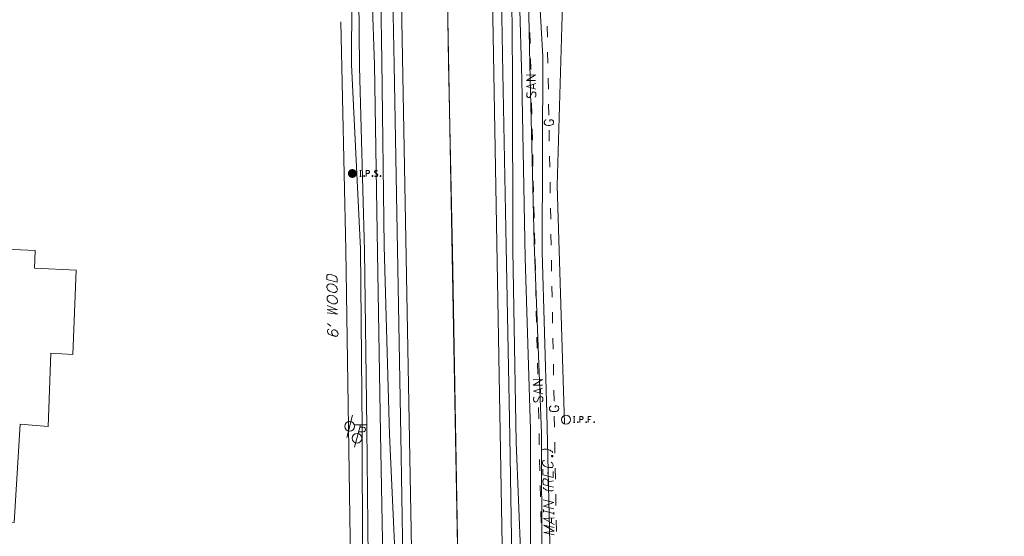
# Model space of a CAD drawing. Extents: x 2286160 to 2289356, y 637815 to 640647.
# Tile 33 of 52: x 2287252 to 2287517, y 639635 to 639774. Entities that reach past the tile are written whole.
import ezdxf

# ---------------------------------------------------------------- set-up
doc = ezdxf.new("R2010")
doc.units = 0
doc.header["$LTSCALE"] = 20
doc.header["$MEASUREMENT"] = 0
for name, pattern in [('DGN Style 2', [64.834538, 38.900723, -25.933815]), ('DGN Style 3', [90.768354, 64.834538, -25.933815]), ('DGN Style 4', [103.800096, 51.867631, -25.933815, 0.064835, -25.933815])]:
    doc.linetypes.add(name, pattern=pattern)
for name, color, linetype, lineweight, true_color in [('BD_X_Building', 7, 'Continuous', 0, 0xff9ebf), ('RD_X_Fence', 7, 'fenceex', 0, 0xff1493), ('SV_X_Toe_of_Slope', 7, 'DGN Style 2', 0, 0xa854e0), ('SV_X_Top_of_Bank', 7, 'DGN Style 2', 0, 0x548754)]:
    doc.layers.add(name, color=color, linetype=linetype, lineweight=lineweight, true_color=true_color)
for name, color, linetype, lineweight in [('PM_X_CL_Double_Solid', 2, 'Continuous', 0), ('PM_X_Edge_Line', 2, 'Continuous', 0), ('PV_X_COP', 4, 'DGN Style 4', 0), ('PV_X_EOP', 7, 'DGN Style 3', 0), ('RD_X_Text', 7, 'Continuous', 0), ('SV_P_Mon_Cells_Set', 7, 'Continuous', 0), ('SV_X_Mon_Cells_Found', 7, 'Continuous', 0), ('UT_X_Gas', 2, 'Continuous', 0), ('UT_X_Gas_Text', 7, 'Continuous', 0), ('UT_X_Misc_Cells', 7, 'Continuous', 0), ('UT_X_Sanitary_Line', 3, 'Continuous', 0), ('UT_X_Unknown_Cells', 7, 'Continuous', 0), ('VG_X_Tree_Line_Rt', 3, 'treert', 0)]:
    doc.layers.add(name, color=color, linetype=linetype, lineweight=lineweight)
doc.linetypes.add('fenceex', pattern='A,0.85,-0.075,[4,dgnlstyle-ODOT_Linestyles.shx,S=0.000793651,R=0,X=0,Y=0],-0.075', length=1)
doc.linetypes.add('treert', pattern='A,-0.15,[6,dgnlstyle-ODOT_Linestyles.shx,S=0.002381,R=180,X=0,Y=0],-0.15', length=0.3)

# ---------------------------------------------------------------- blocks, each defined once
blk = doc.blocks.new('*U1868')
at = {"layer": 'UT_X_Gas_Text'}
blk.add_line((2287395.61, 639640.14), (2287395.63, 639638.84), dxfattribs=at)
at = {"layer": 'UT_X_Gas_Text', "flags": 128}
blk.add_lwpolyline([(2287396.3, 639638.45), (2287393.47, 639640.04), (2287396.27, 639640.19)], dxfattribs=at)
blk = doc.blocks.new('*U1869')
at = {"layer": 'UT_X_Gas_Text'}
for p, q in [((2287393.44, 639641.78), (2287393.43, 639642.48)), ((2287396.24, 639641.43), (2287393.43, 639642.13)), ((2287396.25, 639641.08), (2287396.24, 639641.78))]:
    blk.add_line(p, q, dxfattribs=at)
blk = doc.blocks.new('*U1870')
at = {"layer": 'UT_X_Gas_Text'}
blk.add_line((2287394.66, 639649.89), (2287396.09, 639650.16), dxfattribs=at)
at = {"layer": 'UT_X_Gas_Text', "flags": 128}
blk.add_lwpolyline([(2287396.12, 639648.5), (2287393.31, 639649.2), (2287393.29, 639650.26), (2287393.31, 639650.37), (2287393.35, 639650.51), (2287393.4, 639650.57), (2287393.44, 639650.62), (2287393.55, 639650.69), (2287393.66, 639650.71), (2287393.77, 639650.71), (2287393.94, 639650.69), (2287394.1, 639650.65), (2287394.19, 639650.61), (2287394.32, 639650.52), (2287394.48, 639650.42), (2287394.55, 639650.31), (2287394.59, 639650.22), (2287394.62, 639650.18), (2287394.64, 639650.11), (2287394.66, 639649.89), (2287394.68, 639648.85)], dxfattribs=at)
blk = doc.blocks.new('*U1871')
at = {"layer": 'UT_X_Gas_Text'}
blk.add_line((2287394.66, 639651.41), (2287394.64, 639652.49), dxfattribs=at)
at = {"layer": 'UT_X_Gas_Text', "flags": 128}
blk.add_lwpolyline([(2287393.24, 639653.28), (2287393.26, 639651.76), (2287396.08, 639651.06), (2287396.05, 639652.69)], dxfattribs=at)

msp = doc.modelspace()

# ---------------------------------------------------------------- hatches: boundary and pattern name
at = {"layer": 'SV_P_Mon_Cells_Set'}
h = msp.add_hatch(color=256, dxfattribs=at)
edge = h.paths.add_edge_path()
edge.add_arc((2287341.99, 639732.88), 1.2, 0, 360)

# ---------------------------------------------------------------- linework, layer by layer
at = {"layer": 'BD_X_Building', "flags": 128}
msp.add_lwpolyline([(2287222.23, 639640.82), (2287223.67, 639667.96), (2287218.59, 639667.88), (2287219.26, 639685.34), (2287229.37, 639693.79), (2287214.54, 639694.49), (2287215.46, 639714.04), (2287256.68, 639712.11), (2287256.46, 639707.39), (2287267.64, 639706.89), (2287266.74, 639684.2), (2287260.86, 639684.51), (2287260.12, 639664.76), (2287252.57, 639665.41), (2287250.98, 639638.97), (2287222.23, 639640.82)], close=True, dxfattribs=at)
at = {"layer": 'PM_X_CL_Double_Solid', "flags": 128}
msp.add_lwpolyline([(2287358.67, 640261.07), (2287365.23, 639903.56), (2287366.44, 639843.11), (2287377.09, 639260.35)], dxfattribs=at)
at = {"layer": 'PM_X_Edge_Line', "flags": 128}
for points in [[(2287364.86, 639262.14), (2287364.28, 639283.72), (2287358.29, 639612.31), (2287354.13, 639837.6)], [(2287388.91, 639260.46), (2287388.83, 639261.46), (2287388.41, 639284.16), (2287382.69, 639612.6), (2287378.69, 639836.04)]]:
    msp.add_lwpolyline(points, dxfattribs=at)
at = {"layer": 'PV_X_COP', "flags": 128}
msp.add_lwpolyline([(2287370.62, 639611.98), (2287369.87, 639660.53), (2287368.95, 639711.84), (2287367.91, 639762.54), (2287367.06, 639811.59), (2287366.06, 639860.32), (2287365.16, 639910.53), (2287364.12, 639961.58), (2287363.18, 640010.24), (2287362.19, 640058.48), (2287361.34, 640110.11), (2287360.31, 640159.04), (2287359.43, 640210.92), (2287358.64, 640259.64), (2287358.5, 640275.76), (2287357.35, 640335.02)], dxfattribs=at)
at = {"layer": 'PV_X_EOP', "flags": 128}
for points in [[(2287385.25, 639612.29), (2287384.37, 639662.14), (2287383.43, 639713.18), (2287383.36, 639713.32), (2287382.49, 639759.97), (2287381.63, 639811.67), (2287381.26, 639835.59), (2287392.81, 639846.6), (2287396.72, 639848.61), (2287406.77, 639851.45), (2287456.97, 639852.8), (2287517.44, 639854.21)], [(2287351.59, 639839.25), (2287352.24, 639811.84), (2287353.27, 639762.1), (2287354.12, 639712.32), (2287355.07, 639662.33), (2287355.9, 639612.32)]]:
    msp.add_lwpolyline(points, dxfattribs=at)
at = {"layer": 'RD_X_Fence', "flags": 128}
msp.add_lwpolyline([(2287327.16, 639528.34), (2287342.9, 639533.41), (2287342.21, 639582.07), (2287341.7, 639616.83), (2287340.26, 639712.37), (2287338.86, 639773.67)], dxfattribs=at)
at = {"layer": 'RD_X_Text'}
msp.add_line((2287335.29, 639692.48), (2287336.23, 639691.81), dxfattribs=at)
at = {"layer": 'RD_X_Text', "flags": 128}
for points in [[(2287335.12, 639704.32), (2287335.1, 639705.29), (2287335.12, 639705.37), (2287335.16, 639705.46), (2287335.21, 639705.53), (2287335.29, 639705.6), (2287335.36, 639705.64), (2287335.45, 639705.69), (2287335.8, 639705.76), (2287336.11, 639705.72), (2287336.42, 639705.64), (2287336.57, 639705.6), (2287336.77, 639705.53), (2287337.17, 639705.38), (2287337.44, 639705.23), (2287337.53, 639705.17), (2287337.71, 639704.95), (2287337.84, 639704.78), (2287337.86, 639704.73), (2287337.89, 639704.67), (2287337.91, 639704.58), (2287337.93, 639703.61), (2287335.12, 639704.32)], [(2287335.17, 639702.13), (2287335.19, 639702.07), (2287335.22, 639701.98), (2287335.29, 639701.85), (2287335.35, 639701.72), (2287335.44, 639701.59), (2287335.64, 639701.39), (2287335.87, 639701.22), (2287336.09, 639701.09), (2287336.58, 639700.9), (2287336.89, 639700.84), (2287337.11, 639700.84), (2287337.28, 639700.87), (2287337.37, 639700.89), (2287337.48, 639700.93), (2287337.59, 639701), (2287337.66, 639701.05), (2287337.72, 639701.09), (2287337.79, 639701.16), (2287337.85, 639701.25), (2287337.94, 639701.43), (2287337.96, 639701.54), (2287337.95, 639701.76), (2287337.91, 639701.96), (2287337.86, 639702.06), (2287337.79, 639702.2), (2287337.7, 639702.35), (2287337.64, 639702.44), (2287337.48, 639702.59), (2287337.34, 639702.7), (2287337.21, 639702.8), (2287337.05, 639702.91), (2287336.88, 639703), (2287336.7, 639703.06), (2287336.5, 639703.12), (2287336.1, 639703.16), (2287335.93, 639703.14), (2287335.71, 639703.09), (2287335.42, 639702.95), (2287335.27, 639702.8), (2287335.21, 639702.69), (2287335.16, 639702.58), (2287335.14, 639702.44), (2287335.15, 639702.29), (2287335.17, 639702.13)], [(2287335.22, 639699.07), (2287335.24, 639699), (2287335.26, 639698.92), (2287335.33, 639698.78), (2287335.4, 639698.65), (2287335.49, 639698.52), (2287335.69, 639698.33), (2287335.91, 639698.15), (2287336.14, 639698.03), (2287336.62, 639697.83), (2287336.93, 639697.77), (2287337.15, 639697.78), (2287337.33, 639697.8), (2287337.42, 639697.82), (2287337.53, 639697.87), (2287337.64, 639697.94), (2287337.7, 639697.98), (2287337.77, 639698.03), (2287337.83, 639698.1), (2287337.9, 639698.18), (2287337.98, 639698.36), (2287338, 639698.47), (2287338, 639698.69), (2287337.95, 639698.89), (2287337.91, 639699), (2287337.84, 639699.13), (2287337.75, 639699.28), (2287337.68, 639699.37), (2287337.53, 639699.52), (2287337.39, 639699.63), (2287337.26, 639699.74), (2287337.1, 639699.85), (2287336.92, 639699.93), (2287336.75, 639700), (2287336.55, 639700.06), (2287336.15, 639700.1), (2287335.97, 639700.07), (2287335.75, 639700.03), (2287335.47, 639699.89), (2287335.32, 639699.73), (2287335.25, 639699.62), (2287335.21, 639699.51), (2287335.19, 639699.38), (2287335.19, 639699.22), (2287335.22, 639699.07)], [(2287335.25, 639695.34), (2287338.06, 639695.06), (2287335.24, 639696.31), (2287338.04, 639696.16), (2287335.22, 639697.31)], [(2287335.71, 639690.99), (2287335.6, 639690.94), (2287335.43, 639690.78), (2287335.34, 639690.63), (2287335.32, 639690.5), (2287335.33, 639690.34), (2287335.37, 639690.12), (2287335.53, 639689.84), (2287335.71, 639689.64), (2287335.91, 639689.51), (2287336.29, 639689.38), (2287336.84, 639689.2), (2287337.26, 639689.09), (2287337.42, 639689.07), (2287337.55, 639689.05), (2287337.7, 639689.08), (2287337.86, 639689.14), (2287337.92, 639689.21), (2287338.01, 639689.32), (2287338.1, 639689.48), (2287338.14, 639689.68), (2287338.14, 639689.79), (2287338.11, 639689.9), (2287338.07, 639690.03), (2287337.97, 639690.18), (2287337.79, 639690.44), (2287337.59, 639690.62), (2287337.42, 639690.72), (2287337.28, 639690.77), (2287337.17, 639690.79), (2287336.91, 639690.78), (2287336.73, 639690.71), (2287336.6, 639690.62), (2287336.52, 639690.49), (2287336.45, 639690.29), (2287336.43, 639690.14), (2287336.46, 639689.96), (2287336.5, 639689.81), (2287336.62, 639689.57), (2287336.75, 639689.41), (2287336.89, 639689.28), (2287337.06, 639689.18), (2287337.2, 639689.11)]]:
    msp.add_lwpolyline(points, dxfattribs=at)
at = {"layer": 'SV_P_Mon_Cells_Set', "flags": 128}
for points in [[(2287344.01, 639733.68), (2287344.36, 639733.68)], [(2287344.18, 639732.08), (2287344.18, 639733.68)], [(2287345.75, 639732.08), (2287345.75, 639733.68), (2287346.28, 639733.68), (2287346.33, 639733.67), (2287346.41, 639733.64), (2287346.44, 639733.62), (2287346.48, 639733.59), (2287346.52, 639733.53), (2287346.55, 639733.47), (2287346.57, 639733.37), (2287346.57, 639733.22), (2287346.56, 639733.17), (2287346.54, 639733.09), (2287346.5, 639733), (2287346.45, 639732.96), (2287346.42, 639732.94), (2287346.36, 639732.91), (2287346.28, 639732.9), (2287345.75, 639732.9)], [(2287348.76, 639733.57), (2287348.73, 639733.59), (2287348.7, 639733.62), (2287348.6, 639733.66), (2287348.48, 639733.68), (2287348.39, 639733.68), (2287348.36, 639733.68), (2287348.22, 639733.64), (2287348.1, 639733.57), (2287348.02, 639733.47), (2287348, 639733.37), (2287348, 639733.29), (2287348.02, 639733.19), (2287348.11, 639733.1), (2287348.71, 639732.72), (2287348.77, 639732.67), (2287348.79, 639732.62), (2287348.81, 639732.55), (2287348.81, 639732.47), (2287348.8, 639732.4), (2287348.79, 639732.35), (2287348.77, 639732.28), (2287348.75, 639732.23), (2287348.72, 639732.2), (2287348.69, 639732.16), (2287348.66, 639732.13), (2287348.61, 639732.11), (2287348.58, 639732.09), (2287348.48, 639732.08), (2287348.33, 639732.08), (2287348.23, 639732.11), (2287348.08, 639732.2), (2287348, 639732.27)], [(2287344.01, 639732.08), (2287344.36, 639732.08)], [(2287345.14, 639732.3), (2287345.2, 639732.3), (2287345.23, 639732.27), (2287345.26, 639732.22), (2287345.26, 639732.16), (2287345.23, 639732.11), (2287345.2, 639732.08), (2287345.14, 639732.08), (2287345.11, 639732.11), (2287345.08, 639732.16), (2287345.08, 639732.22), (2287345.11, 639732.27), (2287345.14, 639732.3)], [(2287347.39, 639732.3), (2287347.45, 639732.3), (2287347.48, 639732.27), (2287347.51, 639732.22), (2287347.51, 639732.16), (2287347.48, 639732.11), (2287347.45, 639732.08), (2287347.39, 639732.08), (2287347.36, 639732.11), (2287347.32, 639732.16), (2287347.32, 639732.22), (2287347.36, 639732.27), (2287347.39, 639732.3)], [(2287349.57, 639732.3), (2287349.63, 639732.3), (2287349.66, 639732.27), (2287349.69, 639732.22), (2287349.69, 639732.16), (2287349.66, 639732.11), (2287349.63, 639732.08), (2287349.57, 639732.08), (2287349.54, 639732.11), (2287349.51, 639732.16), (2287349.51, 639732.22), (2287349.54, 639732.27), (2287349.57, 639732.3)]]:
    msp.add_lwpolyline(points, dxfattribs=at)
at = {"layer": 'SV_X_Mon_Cells_Found', "flags": 128}
for points in [[(2287401.5, 639667.45), (2287401.86, 639667.45)], [(2287401.68, 639665.85), (2287401.68, 639667.45)], [(2287403.25, 639665.85), (2287403.25, 639667.45), (2287403.77, 639667.45), (2287403.83, 639667.44), (2287403.91, 639667.42), (2287403.94, 639667.39), (2287403.97, 639667.36), (2287404.02, 639667.3), (2287404.05, 639667.24), (2287404.07, 639667.14), (2287404.07, 639666.99), (2287404.06, 639666.94), (2287404.04, 639666.86), (2287403.99, 639666.77), (2287403.95, 639666.73), (2287403.92, 639666.71), (2287403.86, 639666.68), (2287403.77, 639666.67), (2287403.25, 639666.67)], [(2287406.25, 639667.45), (2287405.49, 639667.45), (2287405.49, 639665.85)], [(2287405.49, 639666.67), (2287406.03, 639666.67)], [(2287401.5, 639665.85), (2287401.86, 639665.85)], [(2287402.64, 639666.07), (2287402.69, 639666.07), (2287402.73, 639666.04), (2287402.76, 639665.99), (2287402.76, 639665.93), (2287402.73, 639665.88), (2287402.69, 639665.85), (2287402.64, 639665.85), (2287402.61, 639665.88), (2287402.57, 639665.93), (2287402.57, 639665.99), (2287402.61, 639666.04), (2287402.64, 639666.07)], [(2287404.89, 639666.07), (2287404.94, 639666.07), (2287404.98, 639666.04), (2287405.01, 639665.99), (2287405.01, 639665.93), (2287404.98, 639665.88), (2287404.94, 639665.85), (2287404.89, 639665.85), (2287404.85, 639665.88), (2287404.82, 639665.93), (2287404.82, 639665.99), (2287404.85, 639666.04), (2287404.89, 639666.07)], [(2287407.04, 639666.07), (2287407.09, 639666.07), (2287407.13, 639666.04), (2287407.16, 639665.99), (2287407.16, 639665.93), (2287407.13, 639665.88), (2287407.09, 639665.85), (2287407.04, 639665.85), (2287407, 639665.88), (2287406.97, 639665.93), (2287406.97, 639665.99), (2287407, 639666.04), (2287407.04, 639666.07)]]:
    msp.add_lwpolyline(points, dxfattribs=at)
at = {"layer": 'SV_X_Mon_Cells_Found'}
msp.add_circle((2287399.49, 639666.65), 1.2, dxfattribs=at)
at = {"layer": 'SV_X_Toe_of_Slope', "flags": 128}
for points in [[(2287346.42, 639612.34), (2287345.85, 639664.5), (2287345.3, 639712.07), (2287343.96, 639761.57), (2287343.32, 639810.96), (2287342.63, 639834.82), (2287344.94, 639840.45), (2287348.02, 639838.14)], [(2287348.28, 639831.82), (2287346.17, 639813.35), (2287347.93, 639762.12), (2287348.78, 639711.66), (2287349.56, 639662.9), (2287350.55, 639613.04)], [(2287389.89, 639610.94), (2287389.92, 639663.88), (2287388.52, 639710.22), (2287387.6, 639758.15), (2287386.24, 639808.66), (2287385.31, 639831.46)], [(2287390, 639832.66), (2287388.88, 639827.61), (2287388.79, 639806.53), (2287389.76, 639762.29), (2287390.95, 639714.29), (2287392.94, 639662.87), (2287393.05, 639611.14)]]:
    msp.add_lwpolyline(points, dxfattribs=at)
at = {"layer": 'SV_X_Top_of_Bank', "flags": 128}
for points in [[(2287343.79, 639842.95), (2287341.42, 639838.92), (2287341.88, 639811.24), (2287341.78, 639762.21), (2287344.21, 639712.59), (2287344.62, 639663.86), (2287344.8, 639612.77)], [(2287354.3, 639612.48), (2287351.99, 639662.6), (2287350.6, 639713.31), (2287349.94, 639763.2), (2287349.23, 639812.9), (2287349.61, 639831.39)], [(2287388.09, 639610.8), (2287386.06, 639660.57), (2287385.19, 639712.12), (2287385.08, 639759.59), (2287384.62, 639807.37), (2287383.91, 639825.98), (2287382.98, 639831.68)], [(2287393.57, 639832.04), (2287390.72, 639826.94), (2287390.5, 639812.72), (2287393.24, 639764.34), (2287393.06, 639711.77), (2287394.32, 639668.35), (2287395.6, 639610.89)]]:
    msp.add_lwpolyline(points, dxfattribs=at)
at = {"layer": 'UT_X_Gas'}
for p, q in [((2287394.48, 639769.56), (2287394.43, 639772.56)), ((2287394.61, 639762.56), (2287394.55, 639765.56)), ((2287394.74, 639755.56), (2287394.68, 639758.56)), ((2287394.86, 639748.56), (2287394.81, 639751.56)), ((2287394.99, 639741.57), (2287394.94, 639744.56)), ((2287395.12, 639734.57), (2287395.06, 639737.57)), ((2287395.25, 639727.57), (2287395.19, 639730.57)), ((2287395.38, 639720.57), (2287395.32, 639723.57)), ((2287395.5, 639713.57), (2287395.45, 639716.57)), ((2287395.63, 639706.57), (2287395.58, 639709.57)), ((2287395.76, 639699.57), (2287395.7, 639702.57)), ((2287395.89, 639692.57), (2287395.83, 639695.57)), ((2287396.01, 639685.57), (2287395.96, 639688.57)), ((2287396.14, 639678.58), (2287396.09, 639681.58)), ((2287396.27, 639671.58), (2287396.22, 639674.58)), ((2287396.4, 639664.58), (2287396.34, 639667.58)), ((2287396.53, 639657.58), (2287396.47, 639660.58)), ((2287396.65, 639650.58), (2287396.6, 639653.58)), ((2287396.78, 639643.58), (2287396.73, 639646.58)), ((2287396.91, 639636.58), (2287396.85, 639639.58))]:
    msp.add_line(p, q, dxfattribs=at)
at = {"layer": 'UT_X_Gas', "flags": 128}
for points in [[(2287394.13, 639747.29), (2287394.03, 639747.27), (2287393.93, 639747.21), (2287393.84, 639747.11), (2287393.72, 639746.97), (2287393.68, 639746.87), (2287393.67, 639746.79), (2287393.65, 639746.67), (2287393.65, 639746.43), (2287393.67, 639746.34), (2287393.7, 639746.28), (2287393.74, 639746.2), (2287393.86, 639746.04), (2287394, 639745.95), (2287394.16, 639745.89), (2287394.37, 639745.86), (2287394.69, 639745.82), (2287395.1, 639745.83), (2287395.44, 639745.86), (2287395.69, 639745.94), (2287395.92, 639746.06), (2287396, 639746.16), (2287396.08, 639746.28), (2287396.15, 639746.5), (2287396.15, 639746.72), (2287396.1, 639746.93), (2287396.06, 639747.01), (2287396.02, 639747.09), (2287395.94, 639747.16), (2287395.82, 639747.24), (2287395.64, 639747.32), (2287395.15, 639747.31), (2287395.16, 639746.89)], [(2287395.54, 639670.3), (2287395.44, 639670.28), (2287395.34, 639670.22), (2287395.24, 639670.12), (2287395.13, 639669.98), (2287395.09, 639669.88), (2287395.07, 639669.8), (2287395.05, 639669.68), (2287395.06, 639669.45), (2287395.08, 639669.35), (2287395.1, 639669.29), (2287395.14, 639669.21), (2287395.26, 639669.06), (2287395.4, 639668.96), (2287395.56, 639668.9), (2287395.78, 639668.87), (2287396.09, 639668.84), (2287396.51, 639668.84), (2287396.84, 639668.87), (2287397.1, 639668.95), (2287397.33, 639669.07), (2287397.41, 639669.17), (2287397.48, 639669.29), (2287397.56, 639669.51), (2287397.55, 639669.73), (2287397.51, 639669.94), (2287397.47, 639670.02), (2287397.43, 639670.1), (2287397.35, 639670.18), (2287397.23, 639670.25), (2287397.05, 639670.33), (2287396.56, 639670.32), (2287396.57, 639669.91)]]:
    msp.add_lwpolyline(points, dxfattribs=at)
at = {"layer": 'UT_X_Gas_Text', "flags": 128}
for points in [[(2287395.96, 639657.83), (2287395.73, 639658.04), (2287395.56, 639658.2), (2287395.42, 639658.28), (2287395.24, 639658.39), (2287395.04, 639658.47), (2287394.84, 639658.54), (2287394.22, 639658.7), (2287394, 639658.72), (2287393.69, 639658.71), (2287393.54, 639658.69), (2287393.3, 639658.62), (2287393.15, 639658.53)], [(2287395.6, 639656.81), (2287395.6, 639656.92), (2287395.64, 639656.96), (2287395.73, 639657.01), (2287395.84, 639656.99), (2287395.93, 639656.9), (2287395.98, 639656.81), (2287395.98, 639656.7), (2287395.94, 639656.66), (2287395.85, 639656.61), (2287395.74, 639656.63), (2287395.65, 639656.72), (2287395.6, 639656.81)], [(2287393.75, 639655.67), (2287393.51, 639655.62), (2287393.37, 639655.56), (2287393.29, 639655.47), (2287393.25, 639655.38), (2287393.2, 639655.16), (2287393.21, 639654.91), (2287393.3, 639654.58), (2287393.44, 639654.37), (2287393.55, 639654.26), (2287393.71, 639654.13), (2287393.95, 639654), (2287394.4, 639653.88), (2287394.73, 639653.79), (2287395.46, 639653.72), (2287395.72, 639653.74), (2287395.83, 639653.79), (2287395.94, 639653.92), (2287395.98, 639654.06), (2287396.02, 639654.21), (2287396.02, 639654.41), (2287395.99, 639654.61), (2287395.97, 639654.7), (2287395.92, 639654.78), (2287395.83, 639654.89), (2287395.72, 639655.02), (2287395.59, 639655.15), (2287395.47, 639655.24)], [(2287393.32, 639648.35), (2287393.55, 639648.13), (2287393.73, 639647.98), (2287393.86, 639647.89), (2287394.04, 639647.78), (2287394.24, 639647.7), (2287394.44, 639647.64), (2287395.06, 639647.47), (2287395.28, 639647.45), (2287395.59, 639647.46), (2287395.74, 639647.48), (2287395.98, 639647.55), (2287396.14, 639647.64)], [(2287396.22, 639642.66), (2287393.41, 639643.36), (2287396.19, 639644.32), (2287393.38, 639645.02)], [(2287396.35, 639635.61), (2287393.53, 639636.31), (2287396.33, 639636.62), (2287393.5, 639638.29), (2287396.31, 639637.59)]]:
    msp.add_lwpolyline(points, dxfattribs=at)
at = {"layer": 'UT_X_Misc_Cells'}
for p, q in [((2287344.21, 639665.24), (2287342.6, 639659.24)), ((2287345.81, 639665.24), (2287342.61, 639665.24)), ((2287344.05, 639664.64), (2287344.9, 639664.64)), ((2287343.71, 639663.37), (2287344.9, 639663.37))]:
    msp.add_line(p, q, dxfattribs=at)
msp.add_circle((2287343.25, 639661.64), 1.3, dxfattribs=at)
msp.add_arc((2287344.91, 639664.01), 0.638, 268.8767, 91.1233, dxfattribs=at)
at = {"layer": 'UT_X_Sanitary_Line'}
for p, q in [((2287389.85, 639767.85), (2287389.78, 639770.85)), ((2287390.01, 639760.85), (2287389.94, 639763.85)), ((2287390.75, 639756.92), (2287390.78, 639755.76)), ((2287390.28, 639748.86), (2287390.21, 639751.86)), ((2287390.44, 639741.86), (2287390.37, 639744.86)), ((2287390.6, 639734.86), (2287390.53, 639737.86)), ((2287390.76, 639727.86), (2287390.69, 639730.86)), ((2287390.92, 639720.87), (2287390.85, 639723.86)), ((2287391.08, 639713.87), (2287391.01, 639716.87)), ((2287391.24, 639706.87), (2287391.17, 639709.87)), ((2287391.4, 639699.87), (2287391.33, 639702.87)), ((2287391.56, 639692.87), (2287391.49, 639695.87)), ((2287391.71, 639685.87), (2287391.65, 639688.87)), ((2287391.87, 639678.88), (2287391.81, 639681.88)), ((2287392.62, 639674.94), (2287392.65, 639673.78)), ((2287392.15, 639666.88), (2287392.08, 639669.88)), ((2287392.31, 639659.88), (2287392.24, 639662.88)), ((2287392.47, 639652.88), (2287392.4, 639655.88)), ((2287392.63, 639645.88), (2287392.56, 639648.88)), ((2287392.79, 639638.89), (2287392.72, 639641.89))]:
    msp.add_line(p, q, dxfattribs=at)
at = {"layer": 'UT_X_Sanitary_Line', "flags": 128}
for points in [[(2287391.32, 639757.92), (2287388.82, 639757.86), (2287391.29, 639759.4), (2287388.79, 639759.34)], [(2287391.38, 639755.58), (2287388.86, 639756.31), (2287391.34, 639757.13)], [(2287389.07, 639754.68), (2287389.03, 639754.64), (2287389, 639754.58), (2287388.94, 639754.4), (2287388.91, 639754.18), (2287388.91, 639754.03), (2287388.91, 639753.97), (2287388.98, 639753.71), (2287389.1, 639753.5), (2287389.26, 639753.36), (2287389.42, 639753.33), (2287389.54, 639753.33), (2287389.69, 639753.37), (2287389.83, 639753.53), (2287390.39, 639754.63), (2287390.47, 639754.73), (2287390.55, 639754.77), (2287390.66, 639754.81), (2287390.78, 639754.82), (2287390.9, 639754.8), (2287390.98, 639754.78), (2287391.08, 639754.74), (2287391.16, 639754.71), (2287391.22, 639754.67), (2287391.28, 639754.61), (2287391.32, 639754.55), (2287391.36, 639754.47), (2287391.38, 639754.42), (2287391.41, 639754.24), (2287391.41, 639753.96), (2287391.38, 639753.79), (2287391.25, 639753.53), (2287391.13, 639753.37)], [(2287393.19, 639675.94), (2287390.69, 639675.88), (2287393.16, 639677.42), (2287390.66, 639677.36)], [(2287393.25, 639673.6), (2287390.73, 639674.33), (2287393.21, 639675.15)], [(2287390.94, 639672.7), (2287390.9, 639672.66), (2287390.87, 639672.6), (2287390.81, 639672.42), (2287390.78, 639672.2), (2287390.78, 639672.05), (2287390.78, 639671.99), (2287390.85, 639671.73), (2287390.97, 639671.52), (2287391.13, 639671.39), (2287391.29, 639671.35), (2287391.41, 639671.35), (2287391.56, 639671.39), (2287391.7, 639671.56), (2287392.26, 639672.65), (2287392.34, 639672.75), (2287392.42, 639672.79), (2287392.53, 639672.83), (2287392.65, 639672.84), (2287392.77, 639672.82), (2287392.85, 639672.8), (2287392.95, 639672.77), (2287393.03, 639672.73), (2287393.09, 639672.69), (2287393.15, 639672.63), (2287393.19, 639672.57), (2287393.23, 639672.5), (2287393.25, 639672.44), (2287393.28, 639672.26), (2287393.28, 639671.99), (2287393.25, 639671.81), (2287393.11, 639671.55), (2287393, 639671.39)]]:
    msp.add_lwpolyline(points, dxfattribs=at)
at = {"layer": 'UT_X_Unknown_Cells'}
msp.add_line((2287342.08, 639667.83), (2287340.48, 639661.83), dxfattribs=at)
msp.add_circle((2287341.28, 639664.83), 1.3, dxfattribs=at)
at = {"layer": 'VG_X_Tree_Line_Rt', "flags": 128}
msp.add_lwpolyline([(2287398.97, 639819.13), (2287398.83, 639787.65), (2287397.1, 639729.61), (2287399.09, 639665.6)], dxfattribs=at)

# ---------------------------------------------------------------- block references
at = {"layer": 'UT_X_Gas_Text'}
for name in ['*U1871', '*U1870', '*U1869', '*U1868']:
    msp.add_blockref(name, (0, 0), dxfattribs=at)

doc.saveas('drawing.dxf')
